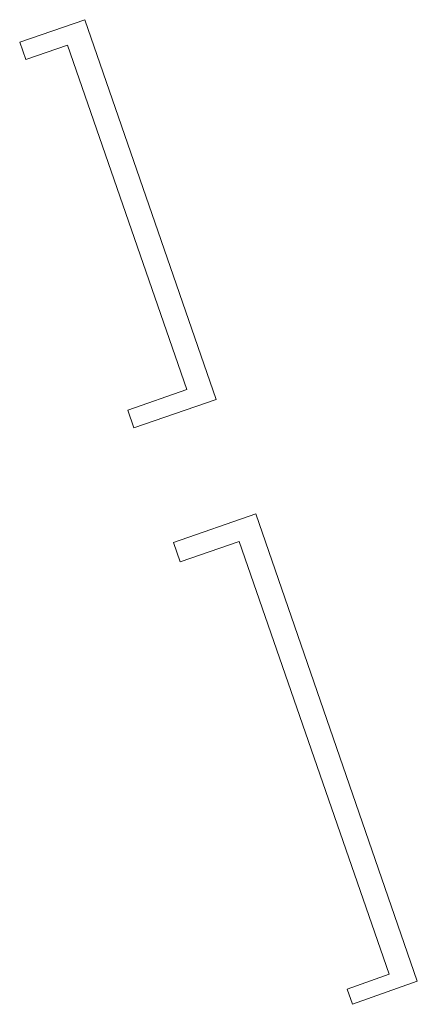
# Model space of a CAD drawing. Extents: x 212171 to 228808, y 571701 to 593093.
# Tile 10 of 97: x 213976 to 213988, y 581052 to 581082. Entities that reach past the tile are written whole.
import ezdxf

# ---------------------------------------------------------------- set-up
doc = ezdxf.new("R2010")
doc.units = 0
doc.layers.add('016 Alles planjaar 2023', color=72, linetype='Continuous', lineweight=20, true_color=0x1e90ff)

msp = doc.modelspace()

# ---------------------------------------------------------------- hatches: boundary and pattern name
at = {"layer": '016 Alles planjaar 2023', "true_color": 0x1e90ff}
h = msp.add_hatch(dxfattribs=at)
h.set_pattern_fill('DQ_CLEAR', color=72, style=0)
h.set_pattern_definition([])
h.paths.add_polyline_path([(213976.373, 581081.186), (213976.552, 581080.669), (213977.806, 581081.103), (213981.366, 581070.813), (213979.6, 581070.202), (213979.784, 581069.669), (213982.241, 581070.519), (213978.318, 581081.859), (213976.373, 581081.186)])
h = msp.add_hatch(dxfattribs=at)
h.set_pattern_fill('DQ_CLEAR', color=72, style=0)
h.set_pattern_definition([])
h.paths.add_polyline_path([(213981.167, 581065.67), (213982.933, 581066.281), (213987.406, 581053.352), (213986.155, 581052.907), (213986.311, 581052.456), (213988.251, 581053.146), (213983.424, 581067.099), (213980.967, 581066.249), (213981.167, 581065.67)])

# ---------------------------------------------------------------- linework, layer by layer
at = {"layer": '016 Alles planjaar 2023', "color": 14, "true_color": 0x004000}
for points in [[(213976.373, 581081.186), (213976.552, 581080.669), (213977.806, 581081.103), (213981.366, 581070.813), (213979.6, 581070.202), (213979.784, 581069.669), (213982.241, 581070.519), (213978.318, 581081.859), (213976.373, 581081.186)], [(213981.167, 581065.67), (213982.933, 581066.281), (213987.406, 581053.352), (213986.155, 581052.907), (213986.311, 581052.456), (213988.251, 581053.146), (213983.424, 581067.099), (213980.967, 581066.249), (213981.167, 581065.67)]]:
    msp.add_lwpolyline(points, close=True, dxfattribs=at)

doc.saveas('drawing.dxf')
